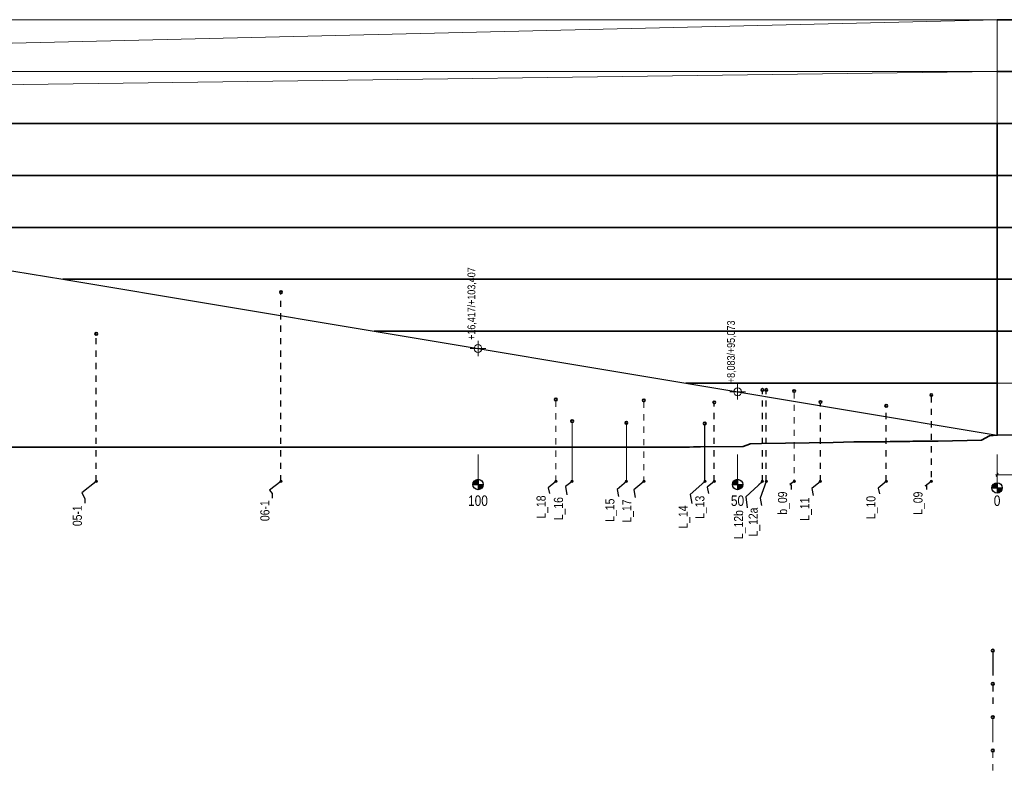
# Model space of a CAD drawing. Header units: metres. Extents: x -1018 to 1019, y -66 to 80.
# Tile 2 of 13: x -203 to -13, y -66 to 80. Entities that reach past the tile are written whole.
import ezdxf

# ---------------------------------------------------------------- set-up
doc = ezdxf.new("R2010")
doc.units = ezdxf.units.M
doc.header["$MEASUREMENT"] = 0
doc.linetypes.add('Przerywana', pattern=[2.4, 1.2, -1.2])
for name, color, linetype, lineweight in [('704-L Płaszczyzny podejścia 3D2', 4, 'Continuous', 20), ('704-L Płaszczyzny podejścia 3D3', 152, 'Continuous', 30), ('704-L Płaszczyzny podejścia 3D38', 171, 'Continuous', 35), ('704-L Płaszczyzny podejścia 3D93', 254, 'Continuous', 13), ('708-L Opisy_ numeracja obiektów1', 7, 'Continuous', 13), ('708-L Opisy_ numeracja obiektów20', 7, 'Continuous', 35), ('708-L Opisy_ numeracja obiektów25', 5, 'Continuous', 13), ('708-L Opisy_ numeracja obiektów85', 1, 'Continuous', 25), ('711-L Wymiary opisy1', 7, 'Continuous', 13), ('711-L Wymiary opisy85', 1, 'Continuous', 25), ('730-L Profil terenu 2D223', 35, 'Continuous', 35), ('730-L Profil terenu 2D4', 150, 'Continuous', 35)]:
    doc.layers.add(name, color=color, linetype=linetype, lineweight=lineweight)
doc.layers.add('711-L Wymiary opisy', color=7, linetype='Continuous')
doc.styles.add('STYL_AUTOMATYCZNY_1', font='arial.ttf')
doc.styles.add('STYL_AUTOMATYCZNY_2', font='ARIALN.TTF')
doc.linetypes.add('Krawędź trawnika', pattern='A,0,[1,88_A.SC.02 Profil podejścia podłużny 1_5001.Shx,S=0.119048,R=0,X=0,Y=2.622076],-15,0', length=15)
doc.dimstyles.new('STYL_AUTOMATYCZNY__1', dxfattribs={"dimtxt": 1.25, "dimasz": 0.475, "dimexe": 0.18, "dimexo": 0.3, "dimgap": 0, "dimtad": 1, "dimtih": 1, "dimtoh": 1, "dimzin": 0, "dimdsep": 46, "dimtxsty": 'STYL_AUTOMATYCZNY_1', "dimblk": 'ARROWHEAD_2', "dimblk1": 'ARROWHEAD_2', "dimblk2": 'ARROWHEAD_2', "dimcen": 0.09, "dimclrd": 7, "dimclre": 7, "dimclrt": 1, "dimazin": 0, "dimtfac": 1, "dimtdec": 4, "dimtmove": 0, "dimatfit": 3, "dimfxl": 1, "dimtolj": 1, "dimtzin": 0, "dimarcsym": 0})
doc.dimstyles.new('STYL_AUTOMATYCZNY__2', dxfattribs={"dimtxt": 0.18, "dimasz": 0.912, "dimexe": 0.18, "dimexo": 0.0625, "dimgap": 0, "dimtad": 0, "dimtih": 1, "dimtoh": 1, "dimdec": 4, "dimzin": 0, "dimdsep": 46, "dimcen": 0.09, "dimadec": 0, "dimazin": 0, "dimtfac": 1, "dimtdec": 4, "dimtmove": 0, "dimatfit": 3, "dimldrblk": 'ARROWHEAD_7', "dimfxl": 1, "dimtolj": 1, "dimtzin": 0, "dimarcsym": 0})

# ---------------------------------------------------------------- blocks, each defined once
blk = doc.blocks.new('*D1')
at = {"layer": '711-L Wymiary opisy1', "color": 7, "linetype": 'Continuous', "lineweight": 13}
for p, q in [((-14.07, -7.36), (-14.44, -7.98)), ((-14.25, -9.87), (-14.25, -7.2)), ((18.86, -7.98), (19.23, -7.36)), ((19.05, -9.87), (19.05, -7.2)), ((-14.56, -7.67), (-14.25, -7.67)), ((-14.25, -7.67), (19.05, -7.67)), ((19.05, -7.67), (19.35, -7.67))]:
    blk.add_line(p, q, dxfattribs=at)
at = {"layer": '711-L Wymiary opisy85', "color": 1, "lineweight": 25, "insert": (0.25, -7.42), "char_height": 1.25, "attachment_point": 7, "style": 'STYL_AUTOMATYCZNY_1'}
blk.add_mtext('\\A1;{\\pql;\\fArial|b0|i0|c238|p0;\\W1.000000;33,30}', dxfattribs=at)
blk = doc.blocks.new('ARROWHEAD_2')
at = {"color": 0, "linetype": 'Continuous', "lineweight": 0}
for p, q in [((0, 0), (-1, 0)), ((-0.38, -0.66), (0.38, 0.66))]:
    blk.add_line(p, q, dxfattribs=at)
blk = doc.blocks.new('ARROWHEAD_7')
at = {"color": 0, "linetype": 'Continuous', "lineweight": 0}
for p, q in [((0, 0), (-1, 0)), ((-0.25, 0), (0.25, 0)), ((0, -0.25), (0, 0.25))]:
    blk.add_line(p, q, dxfattribs=at)
blk.add_circle((0, 0), 0.25, dxfattribs=at)

msp = doc.modelspace()

# ---------------------------------------------------------------- hatches: boundary and pattern name
at = {"layer": '708-L Opisy_ numeracja obiektów85', "linetype": 'Continuous', "lineweight": 25}
for points in [[(-114.255, -9.517), (-114.255, -8.517), (-114.637, -8.593), (-114.962, -8.81), (-115.178, -9.135), (-115.255, -9.517)], [(-64.255, -9.517), (-64.255, -8.517), (-64.637, -8.593), (-64.962, -8.81), (-65.178, -9.135), (-65.255, -9.517)], [(-14.255, -10.17), (-14.255, -9.17), (-14.637, -9.246), (-14.962, -9.463), (-15.178, -9.787), (-15.255, -10.17)], [(-114.255, -9.517), (-114.255, -10.517), (-113.872, -10.441), (-113.547, -10.224), (-113.331, -9.9), (-113.255, -9.517)], [(-64.255, -9.517), (-64.255, -10.517), (-63.872, -10.441), (-63.547, -10.224), (-63.331, -9.9), (-63.255, -9.517)], [(-14.255, -10.17), (-14.255, -11.17), (-13.872, -11.094), (-13.547, -10.877), (-13.331, -10.553), (-13.255, -10.17)]]:
    msp.add_hatch(color=1, dxfattribs=at).paths.add_polyline_path(points)

# ---------------------------------------------------------------- linework, layer by layer
at = {"layer": '704-L Płaszczyzny podejścia 3D2', "color": 4, "linetype": 'Continuous', "lineweight": 20}
for p, q in [((19.045, 10), (-14.255, 10)), ((-14.255, 0), (19.045, 0))]:
    msp.add_line(p, q, dxfattribs=at)
at = {"layer": '704-L Płaszczyzny podejścia 3D3', "color": 152, "linetype": 'Continuous', "lineweight": 30}
for p, q in [((-254.255, 40), (-194.255, 30)), ((-194.255, 30), (-134.255, 20)), ((-134.255, 20), (-74.255, 10)), ((-74.255, 10), (-14.255, 0))]:
    msp.add_line(p, q, dxfattribs=at)
at = {"layer": '704-L Płaszczyzny podejścia 3D38', "color": 171, "linetype": 'Continuous', "lineweight": 35}
for p, q in [((19.045, 80), (-14.255, 80)), ((19.045, 70), (-14.255, 70)), ((-14.255, 60), (-374.255, 60)), ((19.045, 60), (-14.255, 60)), ((-14.255, 50), (-14.255, 60)), ((-14.255, 50), (-314.255, 50)), ((19.045, 50), (-14.255, 50)), ((-14.255, 40), (-14.255, 50)), ((-14.255, 40), (-254.255, 40)), ((19.045, 40), (-14.255, 40)), ((-14.255, 30), (-14.255, 40)), ((-14.255, 30), (-194.255, 30)), ((19.045, 30), (-14.255, 30)), ((-14.255, 20), (-14.255, 30)), ((-14.255, 20), (-134.255, 20)), ((19.045, 20), (-14.255, 20)), ((-14.255, 10), (-14.255, 20)), ((-14.255, 10), (-74.255, 10)), ((-14.255, 0), (-14.255, 10))]:
    msp.add_line(p, q, dxfattribs=at)
at = {"layer": '704-L Płaszczyzny podejścia 3D93', "color": 254, "linetype": 'Continuous', "lineweight": 13}
for p, q in [((-14.255, 80), (-494.255, 80)), ((-14.255, 80), (-434.255, 70)), ((-14.255, 70), (-14.255, 80)), ((-14.255, 70), (-434.255, 70)), ((-14.255, 70), (-403.255, 64.833)), ((-14.255, 60), (-14.255, 70))]:
    msp.add_line(p, q, dxfattribs=at)
at = {"layer": '708-L Opisy_ numeracja obiektów1', "color": 7, "linetype": 'Continuous', "lineweight": 13}
for p, q in [((-114.255, -3.74), (-114.255, -9.517)), ((-64.255, -3.74), (-64.255, -9.517)), ((-14.255, -3.74), (-14.255, -10.17))]:
    msp.add_line(p, q, dxfattribs=at)
at = {"layer": '708-L Opisy_ numeracja obiektów20', "color": 7, "linetype": 'Continuous', "lineweight": 35}
for centre in [(-152.223, 27.52), (-187.815, 19.5), (-59.465, 8.69), (-58.721, 8.69), (-53.339, 8.49), (-26.931, 7.72), (-99.258, 6.86), (-82.314, 6.68), (-68.747, 6.3), (-48.296, 6.37), (-35.613, 5.63), (-96.135, 2.69), (-85.685, 2.36), (-70.586, 2.24), (-15.093, -41.506), (-15.093, -47.917), (-15.093, -54.328), (-15.093, -60.74)]:
    msp.add_circle(centre, 0.25, dxfattribs=at)
at = {"layer": '708-L Opisy_ numeracja obiektów25', "color": 5, "linetype": 'Przerywana', "lineweight": 13}
for p, q in [((-53.339, 8.24), (-53.339, -8.917)), ((-99.258, 6.61), (-99.258, -8.917)), ((-82.314, 6.43), (-82.314, -8.917)), ((-15.093, -60.99), (-15.093, -65.524))]:
    msp.add_line(p, q, dxfattribs=at)
at = {"layer": '708-L Opisy_ numeracja obiektów25', "color": 5, "linetype": 'Continuous', "lineweight": 13}
for p, q in [((-96.135, 2.44), (-96.135, -8.917)), ((-85.685, 2.11), (-85.685, -8.917)), ((-15.093, -54.578), (-15.093, -59.112))]:
    msp.add_line(p, q, dxfattribs=at)
at = {"layer": '708-L Opisy_ numeracja obiektów85', "color": 1, "linetype": 'Przerywana', "lineweight": 25}
for p, q in [((-152.223, -8.917), (-152.223, 27.27)), ((-187.815, -8.917), (-187.815, 19.25)), ((-59.465, -8.917), (-59.465, 8.44)), ((-58.721, -8.917), (-58.721, 8.44)), ((-68.747, -8.917), (-68.747, 6.05)), ((-48.296, -8.917), (-48.296, 6.12)), ((-26.931, 7.47), (-26.931, -8.917)), ((-35.613, -8.917), (-35.613, 5.38)), ((-15.093, -48.167), (-15.093, -52.701))]:
    msp.add_line(p, q, dxfattribs=at)
at = {"layer": '708-L Opisy_ numeracja obiektów85', "color": 1, "linetype": 'Continuous', "lineweight": 25}
for p, q in [((-70.586, -8.917), (-70.586, 1.99)), ((-114.255, -8.517), (-114.255, -10.517)), ((-64.255, -8.517), (-64.255, -10.517)), ((-14.255, -9.17), (-14.255, -11.17)), ((-115.255, -9.517), (-113.255, -9.517)), ((-65.255, -9.517), (-63.255, -9.517)), ((-15.255, -10.17), (-13.255, -10.17)), ((-15.093, -41.756), (-15.093, -46.29))]:
    msp.add_line(p, q, dxfattribs=at)
for centre in [(-114.255, -9.517), (-64.255, -9.517), (-14.255, -10.17)]:
    msp.add_circle(centre, 1, dxfattribs=at)
at = {"layer": '711-L Wymiary opisy1', "color": 7, "linetype": 'Continuous', "lineweight": 13}
for p, q in [((-114.255, 15.167), (-114.255, 18.167)), ((-115.755, 16.667), (-112.755, 16.667)), ((-64.255, 6.833), (-64.255, 9.833)), ((-65.755, 8.333), (-62.755, 8.333))]:
    msp.add_line(p, q, dxfattribs=at)
for centre in [(-114.255, 16.667), (-64.255, 8.333)]:
    msp.add_circle(centre, 0.75, dxfattribs=at)
at = {"layer": '730-L Profil terenu 2D223', "color": 35, "linetype": 'Krawędź trawnika', "lineweight": 35}
msp.add_lwpolyline([(-14.255, 0), (-15.75, -0.121), (-17.255, -0.969), (-25.61, -1.165), (-25.966, -1.16), (-26.33, -1.156), (-28.418, -1.163), (-28.931, -1.172), (-29.432, -1.182), (-29.953, -1.192), (-30.498, -1.203), (-31.066, -1.214), (-31.662, -1.226), (-32.287, -1.238), (-32.915, -1.251), (-32.997, -1.251), (-33.012, -1.251), (-33.078, -1.252), (-34.835, -1.267), (-35.846, -1.276), (-36.611, -1.283), (-36.842, -1.285), (-37.096, -1.288), (-38.113, -1.271), (-41.885, -1.332), (-45.825, -1.401), (-59.657, -1.648), (-61.752, -1.712), (-61.836, -1.715), (-61.975, -1.772), (-63.159, -2.21), (-71.423, -2.276), (-72.064, -2.284), (-72.766, -2.292), (-73.536, -2.3), (-74.383, -2.31), (-75.316, -2.32), (-76.349, -2.331), (-77, -2.339), (-77.333, -2.342), (-1018.292, -2.342)], dxfattribs=at)
at = {"layer": '730-L Profil terenu 2D4', "color": 150, "linetype": 'Continuous', "lineweight": 35}
msp.add_lwpolyline([(-14.255, 0), (-14.195, 0), (-10.865, 0.052), (-10.855, 0.062), (-10.805, 0.062), (-5.105, 0.25), (9.895, 0.25), (15.595, 0.062), (15.645, 0.062), (15.655, 0.052), (19.045, 0)], dxfattribs=at)

# ---------------------------------------------------------------- texts
at = {"layer": '708-L Opisy_ numeracja obiektów25', "color": 5, "linetype": 'Continuous', "lineweight": 13, "char_height": 1.75, "attachment_point": 7, "rotation": 90, "style": 'STYL_AUTOMATYCZNY_2'}
for s, insert in [('\\A1;{\\pql;\\fArial Narrow|b0|i0|c238|p0;\\W1.000000;L_18}', (-100.74, -16.092)), ('\\A1;{\\pql;\\fArial Narrow|b0|i0|c238|p0;\\W1.000000;L_16}', (-97.389, -16.399)), ('\\A1;{\\pql;\\fArial Narrow|b0|i0|c238|p0;\\W1.000000;b_09}', (-54.219, -15.335)), ('\\A1;{\\pql;\\fArial Narrow|b0|i0|c238|p0;\\W1.000000;L_15}', (-87.484, -16.693)), ('\\A1;{\\pql;\\fArial Narrow|b0|i0|c238|p0;\\W1.000000;L_17}', (-84.23, -16.863))]:
    msp.add_mtext(s, dxfattribs=dict(at, insert=insert))
at = {"layer": '708-L Opisy_ numeracja obiektów85', "color": 1, "linetype": 'Continuous', "lineweight": 25, "char_height": 1.75, "attachment_point": 7, "rotation": 90, "style": 'STYL_AUTOMATYCZNY_2'}
for s, insert in [('\\A1;{\\pql;\\fArial Narrow|b0|i0|c238|p0;\\W1.000000;L_13}', (-70.144, -16.139)), ('\\A1;{\\pql;\\fArial Narrow|b0|i0|c238|p0;\\W1.000000;L_11}', (-49.946, -16.495)), ('\\A1;{\\pql;\\fArial Narrow|b0|i0|c238|p0;\\W1.000000;L_10}', (-37.186, -16.175)), ('\\A1;{\\pql;\\fArial Narrow|b0|i0|c238|p0;\\W1.000000;L_09}', (-28.131, -15.35)), ('\\A1;{\\pql;\\fArial Narrow|b0|i0|c238|p0;\\W1.000000;05-1}', (-190.57, -17.542)), ('\\A1;{\\pql;\\fArial Narrow|b0|i0|c238|p0;\\W1.000000;06-1}', (-154.431, -16.573)), ('\\A1;{\\pql;\\fArial Narrow|b0|i0|c238|p0;\\W1.000000;L_14}', (-73.36, -18.021)), ('\\A1;{\\pql;\\fArial Narrow|b0|i0|c238|p0;\\W1.000000;L_12a}', (-59.876, -19.53)), ('\\A1;{\\pql;\\fArial Narrow|b0|i0|c238|p0;\\W1.000000;L_12b}', (-62.684, -20.023))]:
    msp.add_mtext(s, dxfattribs=dict(at, insert=insert))
at = {"layer": '711-L Wymiary opisy1', "color": 7, "linetype": 'Continuous', "lineweight": 13, "char_height": 2, "attachment_point": 1, "style": 'STYL_AUTOMATYCZNY_2'}
for s, insert in [('\\A1;{\\pql;\\fArial Narrow|b0|i0|c238|p0;\\W1.000000;10\\fArial Narrow|b0|i0|c238|p0;\\W1.000000;0}', (-116.186, -11.635)), ('\\A1;{\\pql;\\fArial Narrow|b0|i0|c238|p0;\\W1.000000;5\\fArial Narrow|b0|i0|c238|p0;\\W1.000000;0}', (-65.542, -11.635)), ('\\A1;{\\pql;\\fArial Narrow|b0|i0|c238|p0;\\W1.000000;0}', (-14.898, -11.635))]:
    msp.add_mtext(s, dxfattribs=dict(at, insert=insert))
at = {"layer": '711-L Wymiary opisy85', "color": 1, "lineweight": 25, "char_height": 1.5, "attachment_point": 7, "rotation": 90, "style": 'STYL_AUTOMATYCZNY_2'}
for s, insert in [('\\A1;{\\pql;\\fArial Narrow|b0|i0|c238|p0;\\W1.000000;+16,417/+103,407}', (-114.505, 18.347)), ('\\A1;{\\pql;\\fArial Narrow|b0|i0|c238|p0;\\W1.000000;+8,083/+95,073}', (-64.505, 10.013))]:
    msp.add_mtext(s, dxfattribs=dict(at, insert=insert))

# ---------------------------------------------------------------- dimensions: what is measured, and where the dimension line sits
at = {"layer": '711-L Wymiary opisy', "color": 7, "linetype": 'Continuous', "lineweight": 13}
dim = msp.add_linear_dim(base=(19.045, -7.669), p1=(-14.255, -10.17), p2=(19.045, -10.17), dimstyle='STYL_AUTOMATYCZNY__1', dxfattribs=at)
dim.commit()
dim.dimension.update_dxf_attribs({"geometry": '*D1', "text_midpoint": (2.344, -6.794), "dimtype": 160})

# ---------------------------------------------------------------- leaders
at = {"layer": '708-L Opisy_ numeracja obiektów25', "color": 5, "linetype": 'Continuous', "lineweight": 13, "annotation_type": 0, "has_hookline": 1, "hookline_direction": 1, "horizontal_direction": (0, 1, 0)}
for points, text_width in [([(-99.258, -8.917), (-100.74, -10.142), (-100.482, -11.225)], 4.229), ([(-96.135, -8.917), (-97.389, -9.913), (-97.132, -11.532)], 4.223), ([(-85.685, -8.917), (-87.484, -10.458), (-87.226, -11.826)], 4.236), ([(-82.314, -8.917), (-84.23, -10.576), (-83.973, -11.996)], 4.223), ([(-53.339, -8.917), (-54.219, -9.539), (-53.962, -9.556), (-53.962, -10.468)], 4.244)]:
    msp.add_leader(points, dimstyle='STYL_AUTOMATYCZNY__2', dxfattribs=dict(at, text_width=text_width))
at = {"layer": '708-L Opisy_ numeracja obiektów85', "color": 1, "linetype": 'Continuous', "lineweight": 25, "annotation_type": 0, "has_hookline": 1, "hookline_direction": 1, "horizontal_direction": (0, 1, 0)}
for points, text_width in [([(-187.815, -8.917), (-190.57, -11.136), (-190.034, -12.215), (-190.034, -13.127)], 3.565), ([(-152.223, -8.917), (-154.431, -10.589), (-153.895, -11.247), (-153.895, -12.159)], 3.565), ([(-70.557, -8.917), (-73.36, -11.462), (-73.102, -13.154)], 4.22), ([(-68.747, -8.917), (-70.144, -10.056), (-69.886, -11.272)], 4.223), ([(-59.465, -8.917), (-62.684, -11.879), (-62.427, -14.029)], 5.35), ([(-58.721, -8.917), (-59.876, -12.131), (-59.619, -13.536)], 5.346), ([(-48.296, -8.917), (-49.946, -10.31), (-49.689, -11.628)], 3.948), ([(-35.613, -8.917), (-37.186, -10.233), (-36.929, -11.308)], 4.22), ([(-26.931, -8.917), (-28.131, -9.86), (-27.874, -9.571), (-27.874, -10.483)], 4.229)]:
    msp.add_leader(points, dimstyle='STYL_AUTOMATYCZNY__2', dxfattribs=dict(at, text_width=text_width))

doc.saveas('drawing.dxf')
